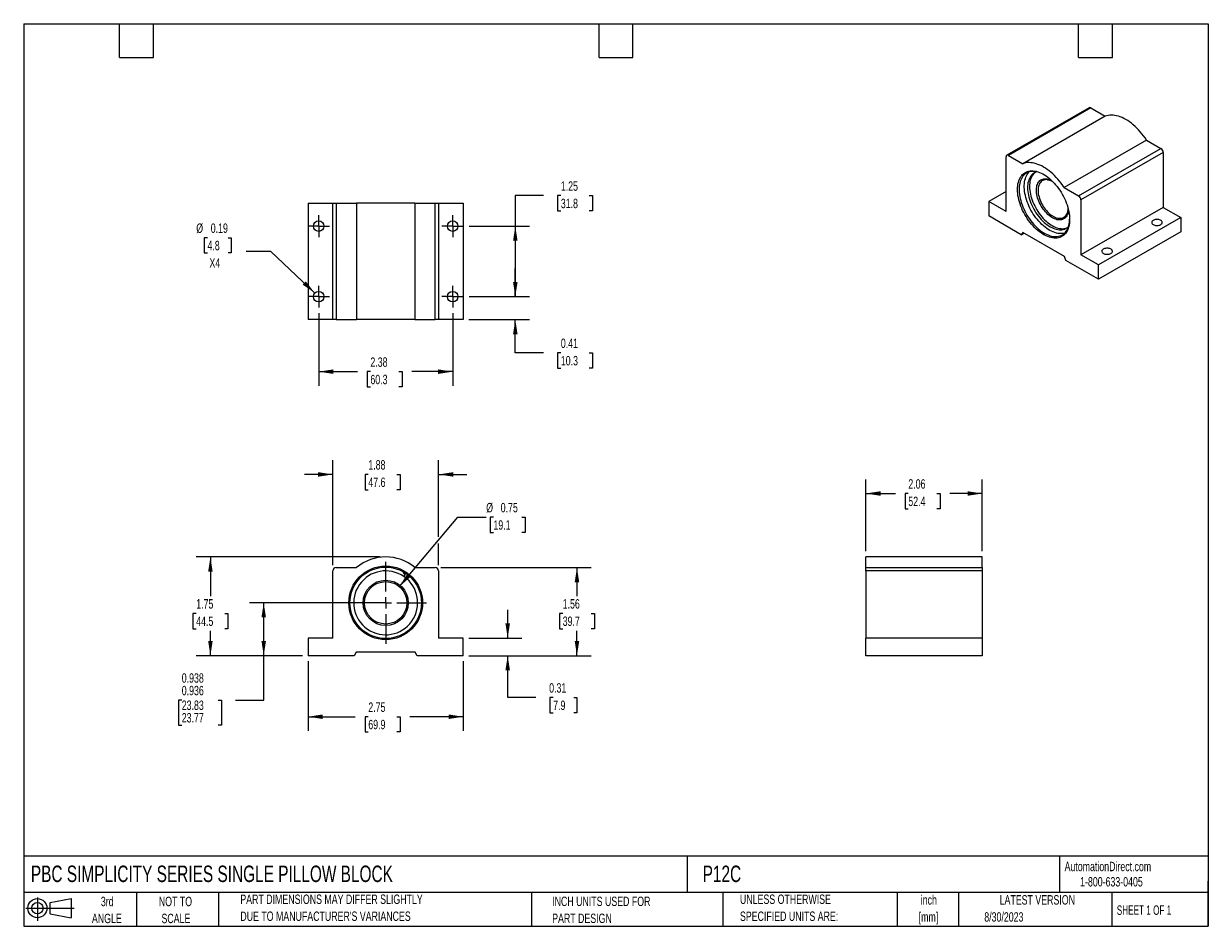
# Model space of a CAD drawing. Header units: inches. Extents: x 0.5 to 21.5, y 0.5 to 16.5.
import ezdxf

# ---------------------------------------------------------------- set-up
doc = ezdxf.new("R2010")
doc.units = ezdxf.units.IN
doc.header["$LTSCALE"] = 2
doc.header["$MEASUREMENT"] = 0
doc.linetypes.add('CENTERX2', pattern=[0.8, 0.5, -0.1, 0.1, -0.1])
doc.layers.add('CENTER', color=40, linetype='CENTERX2')
doc.layers.add('SLD-DEFPOINTS', color=7, linetype='Continuous')
doc.layers.add('DIMENSIONS', color=140, linetype='Continuous', lineweight=25)
doc.layers.add('TEXT', color=140, linetype='Continuous', lineweight=25)
doc.styles.add('SLDTEXTSTYLE0', font='TXT', dxfattribs={"width": 0.7})
doc.styles.add('SLDTEXTSTYLE1', font='TXT', dxfattribs={"width": 0.65})
doc.dimstyles.new('SLDDIMSTYLE0', dxfattribs={"dimtxt": 0.169922, "dimasz": 0.26, "dimexe": 0, "dimexo": 0.0625, "dimgap": 0.04248, "dimtad": 0, "dimtih": 1, "dimtoh": 1, "dimrnd": 1e-09, "dimdsep": 46, "dimtxsty": 'SLDTEXTSTYLE0', "dimsah": 1, "dimcen": 0.09, "dimadec": 0, "dimazin": 2, "dimtfac": 1, "dimtmove": 0, "dimatfit": 0, "dimfxl": 0, "dimfrac": 2, "dimtolj": 1, "dimtzin": 12, "dimarcsym": 0})
doc.dimstyles.new('SLDDIMSTYLE1', dxfattribs={"dimtxt": 0.169922, "dimasz": 0.26, "dimexe": 0, "dimexo": 0.0625, "dimgap": 0.04248, "dimtad": 0, "dimtih": 1, "dimtoh": 1, "dimrnd": 1e-09, "dimzin": 12, "dimdsep": 46, "dimtxsty": 'SLDTEXTSTYLE0', "dimsah": 1, "dimcen": 0.09, "dimadec": 0, "dimazin": 3, "dimtfac": 1, "dimtofl": 0, "dimtmove": 0, "dimatfit": 3, "dimfxl": 0, "dimfrac": 2, "dimtolj": 1, "dimtzin": 12, "dimarcsym": 0})
doc.dimstyles.new('SLDDIMSTYLE2', dxfattribs={"dimtxt": 0.169922, "dimasz": 0.26, "dimexe": 0, "dimexo": 0.0625, "dimgap": 0.04248, "dimtad": 0, "dimtih": 1, "dimtoh": 1, "dimrnd": 1e-09, "dimdsep": 46, "dimtxsty": 'SLDTEXTSTYLE0', "dimsah": 1, "dimcen": 0, "dimadec": 0, "dimazin": 2, "dimtfac": 1, "dimtofl": 0, "dimtmove": 0, "dimatfit": 3, "dimfxl": 0, "dimfrac": 2, "dimtolj": 1, "dimtzin": 12, "dimarcsym": 0})
doc.dimstyles.new('SLDDIMSTYLE3', dxfattribs={"dimtxt": 0.169922, "dimasz": 0.26, "dimexe": 0, "dimexo": 0.0625, "dimgap": 0.04248, "dimtad": 0, "dimtih": 1, "dimtoh": 1, "dimrnd": 1e-09, "dimzin": 12, "dimdsep": 46, "dimtxsty": 'SLDTEXTSTYLE0', "dimsah": 1, "dimcen": 0.09, "dimadec": 0, "dimazin": 3, "dimtfac": 1, "dimtmove": 0, "dimatfit": 0, "dimfxl": 0, "dimfrac": 2, "dimtolj": 1, "dimtzin": 12, "dimarcsym": 0})
doc.dimstyles.new('SLDDIMSTYLE4', dxfattribs={"dimtxt": 0.169922, "dimasz": 0.26, "dimexe": 0, "dimexo": 0.0625, "dimgap": 0.04248, "dimtad": 0, "dimtih": 1, "dimtoh": 1, "dimdec": 3, "dimrnd": 1e-09, "dimdsep": 46, "dimtxsty": 'SLDTEXTSTYLE0', "dimsah": 1, "dimcen": 0.09, "dimadec": 0, "dimazin": 2, "dimlim": 1, "dimtp": 0.001, "dimtm": 0.001, "dimtfac": 1, "dimtdec": 3, "dimtofl": 0, "dimtmove": 0, "dimatfit": 3, "dimfxl": 0, "dimfrac": 2, "dimtolj": 1, "dimtzin": 12, "dimarcsym": 0})
doc.dimstyles.new('SLDDIMSTYLE5', dxfattribs={"dimtxt": 0.169922, "dimasz": 0.26, "dimexe": 0, "dimexo": 0.0625, "dimgap": 0.04248, "dimtad": 0, "dimtih": 1, "dimtoh": 1, "dimrnd": 1e-09, "dimdsep": 46, "dimtxsty": 'SLDTEXTSTYLE0', "dimsah": 1, "dimcen": 0, "dimadec": 0, "dimazin": 2, "dimtfac": 1, "dimtofl": 0, "dimtmove": 0, "dimatfit": 3, "dimfxl": 0, "dimfrac": 2, "dimtolj": 1, "dimtzin": 12, "dimarcsym": 0})

# ---------------------------------------------------------------- blocks, each defined once
blk = doc.blocks.new('Block11')
at = {"color": 7, "linetype": 'Continuous', "lineweight": 18}
for p, q in [((0, 0.227), (0.856, 0.227)), ((0.204, 0.418), (0.204, 0)), ((0.431, 0.328), (0.801, 0.396)), ((0.431, 0.126), (0.431, 0.328)), ((0.801, 0.396), (0.801, 0.058)), ((0.431, 0.126), (0.801, 0.058))]:
    blk.add_line(p, q, dxfattribs=at)
for radius in [0.169, 0.101]:
    blk.add_circle((0.204, 0.227), radius, dxfattribs=at)
blk = doc.blocks.new('Block12')
at = {"layer": 'SLD-DEFPOINTS'}
blk.add_blockref('Block11', (0, 0), dxfattribs=at)
blk = doc.blocks.new('SW_NOTE_0')
at = {"layer": 'TEXT', "color": 0, "char_height": 0.1667, "attachment_point": 2, "style": 'SLDTEXTSTYLE0'}
for s, insert in [('inch', (0.25, 0.215)), ('[mm]', (0.244, -0.086))]:
    blk.add_mtext(s, dxfattribs=dict(at, insert=insert))
blk = doc.blocks.new('SW_NOTE_0_1')
at = {"layer": 'TEXT', "color": 0, "char_height": 0.16667, "attachment_point": 1, "style": 'SLDTEXTSTYLE0'}
for s, insert in [('UNLESS OTHERWISE', (0, 0.215)), ('SPECIFIED UNITS ARE:', (0, -0.086))]:
    blk.add_mtext(s, dxfattribs=dict(at, insert=insert))
blk = doc.blocks.new('SW_NOTE_0_2')
at = {"layer": 'TEXT', "color": 0, "char_height": 0.16667, "attachment_point": 1, "style": 'SLDTEXTSTYLE0'}
for s, insert in [('PART DIMENSIONS MAY DIFFER SLIGHTLY', (0, 0.215)), ("DUE TO MANUFACTURER'S VARIANCES", (0, -0.086))]:
    blk.add_mtext(s, dxfattribs=dict(at, insert=insert))
blk = doc.blocks.new('SW_NOTE_0_3')
at = {"layer": 'TEXT', "color": 0, "char_height": 0.1667, "attachment_point": 2, "style": 'SLDTEXTSTYLE0'}
for s, insert in [('NOT TO', (0.414, 0.215)), ('SCALE', (0.422, -0.086))]:
    blk.add_mtext(s, dxfattribs=dict(at, insert=insert))
blk = doc.blocks.new('SW_NOTE_0_4')
at = {"layer": 'TEXT', "color": 0, "char_height": 0.1667, "attachment_point": 2, "style": 'SLDTEXTSTYLE0'}
for s, insert in [('3rd', (0.182, 0.215)), ('ANGLE', (0.175, -0.086))]:
    blk.add_mtext(s, dxfattribs=dict(at, insert=insert))
blk = doc.blocks.new('SW_NOTE_0_5')
at = {"layer": 'TEXT', "color": 0, "char_height": 0.16667, "attachment_point": 1, "style": 'SLDTEXTSTYLE0'}
for s, insert in [('INCH UNITS USED FOR', (0, 0.215)), ('PART DESIGN', (0, -0.086))]:
    blk.add_mtext(s, dxfattribs=dict(at, insert=insert))
blk = doc.blocks.new('_D')
at = {"layer": 'DIMENSIONS'}
for p, q in [((9.08, 5.609), (9.08, 6.109)), ((8.392, 5.609), (9.33, 5.609)), ((8.392, 5.297), (9.33, 5.297)), ((9.08, 4.556), (9.08, 5.297)), ((9.58, 4.556), (9.08, 4.556)), ((9.886, 4.556), (9.829, 4.556)), ((9.829, 4.556), (9.829, 4.286)), ((10.25, 4.556), (10.307, 4.556)), ((10.307, 4.556), (10.307, 4.286)), ((9.829, 4.286), (9.886, 4.286)), ((10.307, 4.286), (10.25, 4.286))]:
    blk.add_line(p, q, dxfattribs=at)
for points in [[(9.08, 5.609), (9.12, 5.869), (9.04, 5.869)], [(9.08, 5.297), (9.04, 5.037), (9.12, 5.037)]]:
    blk.add_solid(points, dxfattribs=at)
at = {"layer": 'DIMENSIONS', "char_height": 0.1667, "attachment_point": 1, "style": 'SLDTEXTSTYLE0'}
for s, insert in [('0.31', (9.815, 4.809)), ('7.9', (9.886, 4.501))]:
    blk.add_mtext(s, dxfattribs=dict(at, insert=insert))
blk = doc.blocks.new('_D_1')
at = {"layer": 'DIMENSIONS'}
for p, q in [((7.895, 6.86), (10.558, 6.86)), ((10.308, 6.86), (10.308, 6.355)), ((10.055, 6.046), (9.998, 6.046)), ((9.998, 6.046), (9.998, 5.776)), ((10.56, 6.046), (10.617, 6.046)), ((10.617, 6.046), (10.617, 5.776)), ((9.998, 5.776), (10.055, 5.776)), ((10.308, 5.297), (10.308, 5.738)), ((10.617, 5.776), (10.56, 5.776)), ((8.392, 5.297), (10.558, 5.297))]:
    blk.add_line(p, q, dxfattribs=at)
for points in [[(10.308, 6.86), (10.268, 6.6), (10.348, 6.6)], [(10.308, 5.297), (10.348, 5.557), (10.268, 5.557)]]:
    blk.add_solid(points, dxfattribs=at)
at = {"layer": 'DIMENSIONS', "char_height": 0.1667, "attachment_point": 1, "style": 'SLDTEXTSTYLE0'}
for s, insert in [('1.56', (10.055, 6.299)), ('39.7', (10.055, 5.991))]:
    blk.add_mtext(s, dxfattribs=dict(at, insert=insert))
blk = doc.blocks.new('_D_2')
at = {"layer": 'DIMENSIONS'}
for p, q in [((7.16, 6.521), (8.199, 7.752)), ((8.199, 7.752), (8.699, 7.752)), ((8.827, 7.752), (8.77, 7.752)), ((8.77, 7.752), (8.77, 7.482)), ((9.332, 7.752), (9.389, 7.752)), ((9.389, 7.752), (9.389, 7.482)), ((8.77, 7.482), (8.827, 7.482)), ((9.389, 7.482), (9.332, 7.482))]:
    blk.add_line(p, q, dxfattribs=at)
blk.add_solid([(7.16, 6.521), (7.358, 6.694), (7.297, 6.745)], dxfattribs=at)
at = {"layer": 'DIMENSIONS', "char_height": 0.1667, "attachment_point": 1, "style": 'SLDTEXTSTYLE0'}
for s, insert in [('%%c', (8.699, 8.005)), ('0.75', (8.956, 8.005)), ('19.1', (8.827, 7.697))]:
    blk.add_mtext(s, dxfattribs=dict(at, insert=insert))
blk = doc.blocks.new('_D_3')
at = {"layer": 'DIMENSIONS'}
for p, q in [((5.98, 6.9), (5.98, 8.76)), ((7.855, 7.405), (7.855, 8.76)), ((5.98, 8.51), (5.48, 8.51)), ((6.609, 8.51), (6.552, 8.51)), ((6.552, 8.51), (6.552, 8.24)), ((7.114, 8.51), (7.171, 8.51)), ((7.171, 8.51), (7.171, 8.24)), ((7.855, 8.51), (8.355, 8.51)), ((6.552, 8.24), (6.609, 8.24)), ((7.171, 8.24), (7.114, 8.24)), ((7.855, 6.9), (7.855, 7.285))]:
    blk.add_line(p, q, dxfattribs=at)
for points in [[(5.98, 8.51), (5.72, 8.55), (5.72, 8.47)], [(7.855, 8.51), (8.115, 8.47), (8.115, 8.55)]]:
    blk.add_solid(points, dxfattribs=at)
at = {"layer": 'DIMENSIONS', "char_height": 0.1667, "attachment_point": 1, "style": 'SLDTEXTSTYLE0'}
for s, insert in [('1.88', (6.609, 8.763)), ('47.6', (6.609, 8.455))]:
    blk.add_mtext(s, dxfattribs=dict(at, insert=insert))
blk = doc.blocks.new('_D_4')
at = {"layer": 'DIMENSIONS'}
for p, q in [((5.542, 5.197), (5.542, 3.965)), ((8.292, 5.197), (8.292, 3.965)), ((5.542, 4.215), (6.379, 4.215)), ((6.609, 4.215), (6.552, 4.215)), ((6.552, 4.215), (6.552, 3.945)), ((7.114, 4.215), (7.171, 4.215)), ((7.171, 4.215), (7.171, 3.945)), ((8.292, 4.215), (7.344, 4.215)), ((6.552, 3.945), (6.609, 3.945)), ((7.171, 3.945), (7.114, 3.945))]:
    blk.add_line(p, q, dxfattribs=at)
for points in [[(5.542, 4.215), (5.802, 4.175), (5.802, 4.255)], [(8.292, 4.215), (8.032, 4.255), (8.032, 4.175)]]:
    blk.add_solid(points, dxfattribs=at)
at = {"layer": 'DIMENSIONS', "char_height": 0.1667, "attachment_point": 1, "style": 'SLDTEXTSTYLE0'}
for s, insert in [('2.75', (6.609, 4.468)), ('69.9', (6.609, 4.16))]:
    blk.add_mtext(s, dxfattribs=dict(at, insert=insert))
blk = doc.blocks.new('_D_5')
at = {"layer": 'DIMENSIONS'}
for p, q in [((6.817, 6.234), (4.505, 6.234)), ((4.755, 5.297), (4.755, 6.234)), ((5.442, 5.297), (4.505, 5.297)), ((4.755, 4.509), (4.755, 5.297)), ((3.302, 4.509), (3.245, 4.509)), ((3.245, 4.509), (3.245, 4.065)), ((3.949, 4.509), (4.006, 4.509)), ((4.006, 4.509), (4.006, 4.065)), ((4.255, 4.509), (4.755, 4.509)), ((3.245, 4.065), (3.302, 4.065)), ((4.006, 4.065), (3.949, 4.065))]:
    blk.add_line(p, q, dxfattribs=at)
for points in [[(4.755, 6.234), (4.715, 5.974), (4.795, 5.974)], [(4.755, 5.297), (4.795, 5.557), (4.715, 5.557)]]:
    blk.add_solid(points, dxfattribs=at)
at = {"layer": 'DIMENSIONS', "char_height": 0.1667, "attachment_point": 1, "style": 'SLDTEXTSTYLE0'}
for s, insert in [('0.938', (3.302, 4.985)), ('0.936', (3.302, 4.762)), ('23.83', (3.302, 4.502)), ('23.77', (3.302, 4.28))]:
    blk.add_mtext(s, dxfattribs=dict(at, insert=insert))
blk = doc.blocks.new('_D_6')
at = {"layer": 'DIMENSIONS'}
for p, q in [((6.817, 7.047), (3.56, 7.047)), ((3.81, 7.047), (3.81, 6.355)), ((3.558, 6.046), (3.501, 6.046)), ((3.501, 6.046), (3.501, 5.776)), ((4.063, 6.046), (4.12, 6.046)), ((4.12, 6.046), (4.12, 5.776)), ((3.501, 5.776), (3.558, 5.776)), ((3.81, 5.297), (3.81, 5.738)), ((4.12, 5.776), (4.063, 5.776)), ((5.442, 5.297), (3.56, 5.297))]:
    blk.add_line(p, q, dxfattribs=at)
for points in [[(3.81, 7.047), (3.77, 6.787), (3.85, 6.787)], [(3.81, 5.297), (3.85, 5.557), (3.77, 5.557)]]:
    blk.add_solid(points, dxfattribs=at)
at = {"layer": 'DIMENSIONS', "char_height": 0.1667, "attachment_point": 1, "style": 'SLDTEXTSTYLE0'}
for s, insert in [('1.75', (3.558, 6.299)), ('44.5', (3.558, 5.991))]:
    blk.add_mtext(s, dxfattribs=dict(at, insert=insert))
blk = doc.blocks.new('SW_CENTERMARKSYMBOL_0')
at = {"layer": 'CENTER', "color": 0}
for p, q in [((0, 0.2), (0, 0.724625)), ((-0.2, 0), (-0.724625, 0)), ((0, 0), (-0.1, 0)), ((0, 0), (0, 0.1)), ((0, 0), (0, -0.1)), ((0, 0), (0.1, 0)), ((0.2, 0), (0.724625, 0)), ((0, -0.2), (0, -0.724625))]:
    blk.add_line(p, q, dxfattribs=at)
blk = doc.blocks.new('_D_7')
at = {"layer": 'DIMENSIONS'}
for p, q in [((15.429, 7.147), (15.429, 8.422)), ((17.492, 7.147), (17.492, 8.422)), ((15.429, 8.172), (15.952, 8.172)), ((16.182, 8.172), (16.125, 8.172)), ((16.125, 8.172), (16.125, 7.902)), ((16.687, 8.172), (16.744, 8.172)), ((16.744, 8.172), (16.744, 7.902)), ((17.492, 8.172), (16.917, 8.172)), ((16.125, 7.902), (16.182, 7.902)), ((16.744, 7.902), (16.687, 7.902))]:
    blk.add_line(p, q, dxfattribs=at)
for points in [[(15.429, 8.172), (15.689, 8.132), (15.689, 8.212)], [(17.492, 8.172), (17.232, 8.212), (17.232, 8.132)]]:
    blk.add_solid(points, dxfattribs=at)
at = {"layer": 'DIMENSIONS', "char_height": 0.1667, "attachment_point": 1, "style": 'SLDTEXTSTYLE0'}
for s, insert in [('2.06', (16.182, 8.425)), ('52.4', (16.182, 8.116))]:
    blk.add_mtext(s, dxfattribs=dict(at, insert=insert))
blk = doc.blocks.new('_D_8')
at = {"layer": 'DIMENSIONS'}
for p, q in [((9.715, 13.452), (9.215, 13.452)), ((9.215, 13.452), (9.215, 12.912)), ((10.022, 13.452), (9.965, 13.452)), ((9.965, 13.452), (9.965, 13.182)), ((10.527, 13.452), (10.584, 13.452)), ((10.584, 13.452), (10.584, 13.182)), ((9.965, 13.182), (10.022, 13.182)), ((10.584, 13.182), (10.527, 13.182)), ((8.399, 12.912), (9.465, 12.912)), ((9.215, 12.912), (9.215, 11.662)), ((8.399, 11.662), (9.465, 11.662))]:
    blk.add_line(p, q, dxfattribs=at)
for points in [[(9.215, 12.912), (9.175, 12.652), (9.255, 12.652)], [(9.215, 11.662), (9.255, 11.922), (9.175, 11.922)]]:
    blk.add_solid(points, dxfattribs=at)
at = {"layer": 'DIMENSIONS', "char_height": 0.1667, "attachment_point": 1, "style": 'SLDTEXTSTYLE0'}
for s, insert in [('1.25', (10.022, 13.705)), ('31.8', (10.022, 13.397))]:
    blk.add_mtext(s, dxfattribs=dict(at, insert=insert))
blk = doc.blocks.new('_D_9')
at = {"layer": 'DIMENSIONS'}
for p, q in [((9.215, 11.662), (9.215, 12.162)), ((8.399, 11.662), (9.465, 11.662)), ((8.392, 11.255), (9.465, 11.255)), ((9.215, 10.666), (9.215, 11.255)), ((9.715, 10.666), (9.215, 10.666)), ((10.022, 10.666), (9.965, 10.666)), ((9.965, 10.666), (9.965, 10.395)), ((10.527, 10.666), (10.584, 10.666)), ((10.584, 10.666), (10.584, 10.395)), ((9.965, 10.395), (10.022, 10.395)), ((10.584, 10.395), (10.527, 10.395))]:
    blk.add_line(p, q, dxfattribs=at)
for points in [[(9.215, 11.662), (9.255, 11.922), (9.175, 11.922)], [(9.215, 11.255), (9.175, 10.995), (9.255, 10.995)]]:
    blk.add_solid(points, dxfattribs=at)
at = {"layer": 'DIMENSIONS', "char_height": 0.1667, "attachment_point": 1, "style": 'SLDTEXTSTYLE0'}
for s, insert in [('0.41', (10.022, 10.918)), ('10.3', (10.022, 10.61))]:
    blk.add_mtext(s, dxfattribs=dict(at, insert=insert))
blk = doc.blocks.new('_D_10')
at = {"layer": 'DIMENSIONS'}
for p, q in [((5.73, 11.368), (5.73, 10.082)), ((8.105, 11.368), (8.105, 10.082)), ((5.73, 10.332), (6.416, 10.332)), ((6.646, 10.332), (6.589, 10.332)), ((6.589, 10.332), (6.589, 10.062)), ((7.151, 10.332), (7.208, 10.332)), ((7.208, 10.332), (7.208, 10.062)), ((8.105, 10.332), (7.382, 10.332)), ((6.589, 10.062), (6.646, 10.062)), ((7.208, 10.062), (7.151, 10.062))]:
    blk.add_line(p, q, dxfattribs=at)
for points in [[(5.73, 10.332), (5.99, 10.292), (5.99, 10.372)], [(8.105, 10.332), (7.845, 10.372), (7.845, 10.292)]]:
    blk.add_solid(points, dxfattribs=at)
at = {"layer": 'DIMENSIONS', "char_height": 0.1667, "attachment_point": 1, "style": 'SLDTEXTSTYLE0'}
for s, insert in [('2.38', (6.646, 10.585)), ('60.3', (6.646, 10.276))]:
    blk.add_mtext(s, dxfattribs=dict(at, insert=insert))
blk = doc.blocks.new('_D_11')
at = {"layer": 'DIMENSIONS'}
for p, q in [((3.758, 12.706), (3.701, 12.706)), ((3.701, 12.706), (3.701, 12.436)), ((4.122, 12.706), (4.179, 12.706)), ((4.179, 12.706), (4.179, 12.436)), ((3.701, 12.436), (3.758, 12.436)), ((4.179, 12.436), (4.122, 12.436)), ((4.883, 12.459), (4.445, 12.459)), ((5.662, 11.726), (4.883, 12.459))]:
    blk.add_line(p, q, dxfattribs=at)
blk.add_solid([(5.662, 11.726), (5.5, 11.933), (5.445, 11.875)], dxfattribs=at)
at = {"layer": 'DIMENSIONS', "char_height": 0.1667, "attachment_point": 1, "style": 'SLDTEXTSTYLE0'}
for s, insert in [('%%c', (3.559, 12.959)), ('0.19', (3.816, 12.959)), ('4.8', (3.758, 12.651)), ('X4', (3.793, 12.343))]:
    blk.add_mtext(s, dxfattribs=dict(at, insert=insert))
blk = doc.blocks.new('SW_CENTERMARKSYMBOL_1')
at = {"layer": 'CENTER', "color": 0}
for p, q in [((-0.1, 0), (-0.19375, 0)), ((0, 0), (-0.1, 0)), ((0, 0.1), (0, 0.19375)), ((0, 0), (0, 0.1)), ((0, 0), (0, -0.1)), ((0, 0), (0.1, 0)), ((0.1, 0), (0.19375, 0)), ((0, -0.1), (0, -0.19375))]:
    blk.add_line(p, q, dxfattribs=at)
blk = doc.blocks.new('SW_CENTERMARKSYMBOL_2')
at = {"layer": 'CENTER', "color": 0}
for p, q in [((-0.1, 0), (-0.19375, 0)), ((0, 0), (-0.1, 0)), ((0, 0.1), (0, 0.19375)), ((0, 0), (0, 0.1)), ((0, 0), (0, -0.1)), ((0, 0), (0.1, 0)), ((0.1, 0), (0.19375, 0)), ((0, -0.1), (0, -0.19375))]:
    blk.add_line(p, q, dxfattribs=at)
blk = doc.blocks.new('SW_CENTERMARKSYMBOL_3')
at = {"layer": 'CENTER', "color": 0}
for p, q in [((-0.1, 0), (-0.19375, 0)), ((0, 0), (-0.1, 0)), ((0, 0.1), (0, 0.19375)), ((0, 0), (0, 0.1)), ((0, 0), (0, -0.1)), ((0, 0), (0.1, 0)), ((0.1, 0), (0.19375, 0)), ((0, -0.1), (0, -0.19375))]:
    blk.add_line(p, q, dxfattribs=at)
blk = doc.blocks.new('SW_CENTERMARKSYMBOL_4')
at = {"layer": 'CENTER', "color": 0}
for p, q in [((-0.1, 0), (-0.19375, 0)), ((0, 0), (-0.1, 0)), ((0, 0.1), (0, 0.19375)), ((0, 0), (0, 0.1)), ((0, 0), (0, -0.1)), ((0, 0), (0.1, 0)), ((0.1, 0), (0.19375, 0)), ((0, -0.1), (0, -0.19375))]:
    blk.add_line(p, q, dxfattribs=at)

msp = doc.modelspace()

# ---------------------------------------------------------------- linework, layer by layer
for p, q in [((19.3873, 15.0098), (17.9289, 14.1679)), ((19.4173, 15.0069), (17.9589, 14.165)), ((19.4173, 15.0069), (19.671, 14.8604)), ((19.671, 14.8604), (18.2126, 14.0185)), ((20.4046, 14.4369), (18.9462, 13.595)), ((19.1998, 13.4486), (20.6582, 14.2905)), ((20.4046, 14.4369), (20.6582, 14.2905)), ((17.9164, 13.168), (17.9164, 14.1405)), ((17.9589, 14.165), (18.2126, 14.0185)), ((20.7007, 14.217), (19.2423, 13.3751)), ((20.7007, 14.217), (20.7007, 13.2445)), ((17.9164, 13.5251), (17.6071, 13.3465)), ((18.9462, 13.595), (19.1998, 13.4486)), ((5.5424, 13.318), (5.5424, 11.2555)), ((5.5424, 13.318), (5.9799, 13.318)), ((5.9799, 11.2555), (5.9799, 13.318)), ((5.9799, 13.318), (6.0399, 13.318)), ((6.0399, 13.318), (6.0399, 11.2555)), ((6.0399, 13.318), (6.3986, 13.318)), ((6.3986, 13.318), (6.3986, 11.2555)), ((7.4361, 13.318), (6.3986, 13.318)), ((7.4361, 13.318), (7.4361, 11.2555)), ((7.4361, 13.318), (7.7949, 13.318)), ((7.7949, 11.2555), (7.7949, 13.318)), ((7.7949, 13.318), (7.8549, 13.318)), ((7.8549, 13.318), (7.8549, 11.2555)), ((7.8549, 13.318), (8.2924, 13.318)), ((8.2924, 13.318), (8.2924, 11.2555)), ((17.6071, 13.3465), (17.6071, 13.0918)), ((17.9164, 13.168), (17.6071, 13.3465)), ((19.2423, 13.3751), (19.2423, 12.4026)), ((20.7007, 13.2445), (19.2423, 12.4026)), ((20.7007, 13.2445), (21.01, 13.0659)), ((18.1838, 12.7589), (17.6071, 13.0918)), ((21.01, 13.0659), (19.5516, 12.224)), ((21.01, 13.0659), (21.01, 12.8111)), ((21.01, 12.8111), (19.5516, 11.9692)), ((18.2103, 12.7966), (18.1838, 12.7589)), ((18.1838, 12.7589), (18.2297, 12.7854)), ((18.9484, 12.3705), (18.2103, 12.7966)), ((19.5516, 12.224), (19.2423, 12.4026)), ((18.9749, 12.3021), (18.9484, 12.3705)), ((19.5516, 11.9692), (18.9749, 12.3021)), ((19.5516, 11.9692), (19.5516, 12.224)), ((5.9799, 11.2555), (5.5424, 11.2555)), ((6.0399, 11.2555), (5.9799, 11.2555)), ((6.0399, 11.2555), (6.3986, 11.2555)), ((7.4361, 11.2555), (6.3986, 11.2555)), ((7.4361, 11.2555), (7.7949, 11.2555)), ((7.8549, 11.2555), (7.7949, 11.2555)), ((8.2924, 11.2555), (7.8549, 11.2555)), ((17.4916, 7.0468), (15.4291, 7.0468)), ((15.4291, 6.8598), (15.4291, 7.0468)), ((17.4916, 6.8598), (17.4916, 7.0468)), ((5.9799, 5.6088), (5.9799, 6.7998)), ((6.0399, 6.8598), (6.3986, 6.8598)), ((7.2387, 6.7561), (7.2536, 6.7475)), ((7.2581, 6.7309), (7.2399, 6.6995)), ((7.2561, 6.7518), (7.2412, 6.7604)), ((7.244, 6.6966), (7.2624, 6.7284)), ((7.2593, 6.723), (7.2552, 6.7259)), ((7.4361, 6.8598), (7.7949, 6.8598)), ((7.8549, 6.7998), (7.8549, 5.6088)), ((15.4291, 6.8598), (17.4916, 6.8598)), ((15.4291, 6.7998), (15.4291, 6.8598)), ((17.4916, 6.7998), (15.4291, 6.7998)), ((15.4291, 6.7998), (15.4291, 5.6088)), ((17.4916, 6.8598), (17.4916, 6.7998)), ((17.4916, 6.7998), (17.4916, 5.6088)), ((5.5424, 5.6088), (5.5424, 5.2968)), ((5.9799, 5.6088), (5.5424, 5.6088)), ((8.2924, 5.6088), (7.8549, 5.6088)), ((8.2924, 5.2968), (8.2924, 5.6088)), ((15.4291, 5.2968), (15.4291, 5.6088)), ((17.4916, 5.6088), (15.4291, 5.6088)), ((17.4916, 5.6088), (17.4916, 5.2968)), ((6.3579, 5.2968), (5.5424, 5.2968)), ((6.3954, 5.3618), (6.3579, 5.2968)), ((7.4393, 5.3618), (6.3954, 5.3618)), ((7.4768, 5.2968), (7.4393, 5.3618)), ((8.2924, 5.2968), (7.4768, 5.2968)), ((17.4916, 5.2968), (15.4291, 5.2968))]:
    msp.add_line(p, q)
at = {"flags": 128}
for points in [[(20.4046, 14.4369), (20.3784, 14.4756), (20.3512, 14.5131), (20.3229, 14.5494), (20.2937, 14.5842), (20.2636, 14.6177), (20.2327, 14.6495), (20.2012, 14.6796), (20.1692, 14.7079), (20.1367, 14.7343), (20.1039, 14.7588), (20.0709, 14.7811), (20.0378, 14.8014), (20.0046, 14.8194), (19.9716, 14.8351), (19.9388, 14.8486), (19.9063, 14.8597), (19.8743, 14.8683), (19.8428, 14.8746), (19.812, 14.8784), (19.7819, 14.8797), (19.7526, 14.8786), (19.7243, 14.875), (19.6971, 14.8689), (19.671, 14.8604)], [(19.0415, 13.0288), (19.0405, 12.9952), (19.0377, 12.9628), (19.0329, 12.9318), (19.0263, 12.9022), (19.0179, 12.8743), (19.0077, 12.8481), (18.9957, 12.8237), (18.982, 12.8013), (18.9666, 12.7809), (18.9497, 12.7627), (18.9312, 12.7466), (18.9113, 12.7327), (18.89, 12.7212), (18.8675, 12.7121), (18.8437, 12.7053), (18.8189, 12.701), (18.7931, 12.6991), (18.7664, 12.6997), (18.7389, 12.7027), (18.7108, 12.7081), (18.6822, 12.716), (18.6531, 12.7263), (18.6237, 12.7388), (18.5942, 12.7537), (18.5645, 12.7708), (18.535, 12.7901), (18.5056, 12.8114), (18.4765, 12.8347), (18.4479, 12.8599), (18.4198, 12.887), (18.3923, 12.9156), (18.3656, 12.9459), (18.3398, 12.9776), (18.315, 13.0106), (18.2912, 13.0447), (18.2687, 13.0799), (18.2474, 13.116), (18.2275, 13.1528), (18.209, 13.1902), (18.1921, 13.2281), (18.1767, 13.2662), (18.163, 13.3044), (18.151, 13.3426), (18.1408, 13.3806), (18.1324, 13.4183), (18.1258, 13.4554), (18.1211, 13.4919), (18.1182, 13.5276), (18.1173, 13.5624), (18.1182, 13.596), (18.1211, 13.6284), (18.1258, 13.6594), (18.1324, 13.689), (18.1408, 13.7169), (18.151, 13.7431), (18.163, 13.7675), (18.1767, 13.7899), (18.1921, 13.8103), (18.209, 13.8285), (18.2275, 13.8446), (18.2474, 13.8585), (18.2687, 13.87), (18.2912, 13.8791), (18.315, 13.8859), (18.3398, 13.8902), (18.3656, 13.8921), (18.3923, 13.8915), (18.4198, 13.8885), (18.4479, 13.8831), (18.4765, 13.8752), (18.5056, 13.8649), (18.535, 13.8524), (18.5645, 13.8375), (18.5942, 13.8204), (18.6237, 13.8011), (18.6531, 13.7798), (18.6822, 13.7565), (18.7108, 13.7313), (18.7389, 13.7042), (18.7664, 13.6756), (18.7931, 13.6453), (18.8189, 13.6136), (18.8437, 13.5806), (18.8675, 13.5465), (18.89, 13.5113), (18.9113, 13.4752), (18.9312, 13.4384), (18.9497, 13.401), (18.9666, 13.3631), (18.982, 13.325), (18.9957, 13.2868), (19.0077, 13.2486), (19.0179, 13.2106), (19.0263, 13.1729), (19.0329, 13.1358), (19.0377, 13.0993), (19.0405, 13.0636), (19.0415, 13.0288)], [(18.5866, 13.825), (18.5717, 13.833), (18.5428, 13.847), (18.5141, 13.8587), (18.4858, 13.8681), (18.4578, 13.8751), (18.4305, 13.8797), (18.4038, 13.8819), (18.3779, 13.8817), (18.353, 13.879), (18.329, 13.8739), (18.3062, 13.8665), (18.2845, 13.8567), (18.2642, 13.8445), (18.2452, 13.8301), (18.2277, 13.8135), (18.2117, 13.7948), (18.1974, 13.774), (18.1847, 13.7512), (18.1737, 13.7265), (18.1644, 13.7001), (18.157, 13.672), (18.1514, 13.6424), (18.1477, 13.6113), (18.1458, 13.579), (18.1458, 13.5455), (18.1477, 13.511), (18.1514, 13.4756), (18.157, 13.4395), (18.1644, 13.4028), (18.1737, 13.3657), (18.1847, 13.3284), (18.1974, 13.2909), (18.2117, 13.2535), (18.2277, 13.2163), (18.2452, 13.1795), (18.2642, 13.1432), (18.2845, 13.1076), (18.3062, 13.0728), (18.329, 13.0389), (18.353, 13.0062), (18.3779, 12.9747), (18.4038, 12.9446), (18.4305, 12.9161), (18.4578, 12.8891), (18.4858, 12.8639), (18.5141, 12.8405), (18.5428, 12.8191), (18.5717, 12.7997), (18.6008, 12.7824), (18.6297, 12.7673), (18.6586, 12.7544), (18.6871, 12.7439), (18.7153, 12.7357), (18.7429, 12.7299), (18.7699, 12.7264), (18.7962, 12.7255), (18.8216, 12.7269), (18.8461, 12.7308), (18.8695, 12.737), (18.8918, 12.7457), (18.9128, 12.7566), (18.9325, 12.7699), (18.9507, 12.7854), (18.9675, 12.8031), (18.9826, 12.8229), (18.9962, 12.8447), (19.008, 12.8684), (19.0182, 12.894), (19.0265, 12.9213), (19.033, 12.9501), (19.0377, 12.9805), (19.0405, 13.0122), (19.0414, 13.0371)], [(18.9462, 13.595), (18.92, 13.6336), (18.8928, 13.6712), (18.8645, 13.7074), (18.8352, 13.7423), (18.8052, 13.7757), (18.7743, 13.8076), (18.7428, 13.8377), (18.7108, 13.866), (18.6783, 13.8924), (18.6455, 13.9168), (18.6125, 13.9392), (18.5794, 13.9594), (18.5462, 13.9775), (18.5132, 13.9932), (18.4804, 14.0067), (18.4479, 14.0177), (18.4159, 14.0264), (18.3844, 14.0327), (18.3536, 14.0364), (18.3235, 14.0378), (18.2942, 14.0366), (18.2659, 14.033), (18.2387, 14.027), (18.2126, 14.0185)], [(18.9528, 12.7875), (18.938, 12.7838), (18.9136, 12.78), (18.8881, 12.7785), (18.8619, 12.7795), (18.8348, 12.7829), (18.8072, 12.7887), (18.779, 12.7969), (18.7505, 12.8075), (18.7217, 12.8203), (18.6927, 12.8354), (18.6637, 12.8527), (18.6348, 12.8721), (18.606, 12.8936), (18.5777, 12.9169), (18.5498, 12.9422), (18.5224, 12.9691), (18.4957, 12.9977), (18.4699, 13.0278), (18.4449, 13.0593), (18.4209, 13.092), (18.3981, 13.1258), (18.3765, 13.1606), (18.3561, 13.1963), (18.3371, 13.2326), (18.3196, 13.2694), (18.3037, 13.3066), (18.2893, 13.344), (18.2766, 13.3814), (18.2656, 13.4188), (18.2564, 13.4559), (18.2489, 13.4925), (18.2433, 13.5286), (18.2396, 13.564), (18.2377, 13.5985), (18.2377, 13.632), (18.2396, 13.6644), (18.2433, 13.6954), (18.2489, 13.7251), (18.2564, 13.7532), (18.2656, 13.7796), (18.2766, 13.8043), (18.2893, 13.827), (18.3037, 13.8478), (18.3196, 13.8666), (18.3261, 13.8731)], [(18.4635, 13.8738), (18.4627, 13.8736), (18.441, 13.8669), (18.4206, 13.8578), (18.4014, 13.8464), (18.3836, 13.8328), (18.3672, 13.817), (18.3524, 13.7991), (18.3392, 13.7791), (18.3276, 13.7572), (18.3177, 13.7335), (18.3096, 13.708), (18.3033, 13.681), (18.2989, 13.6525), (18.2962, 13.6226), (18.2955, 13.5915), (18.2965, 13.5594), (18.2995, 13.5263), (18.3043, 13.4925), (18.3109, 13.4581), (18.3193, 13.4232), (18.3295, 13.3881), (18.3413, 13.3528), (18.3548, 13.3176), (18.3699, 13.2826), (18.3865, 13.248), (18.4046, 13.2139), (18.424, 13.1805), (18.4446, 13.1479), (18.4665, 13.1164), (18.4894, 13.086), (18.5133, 13.0569), (18.538, 13.0292), (18.5634, 13.003), (18.5895, 12.9785), (18.6161, 12.9559), (18.643, 12.9351), (18.6702, 12.9163), (18.6975, 12.8996), (18.7248, 12.885), (18.7519, 12.8726), (18.7788, 12.8626), (18.8053, 12.8548), (18.8313, 12.8495), (18.8567, 12.8465), (18.8814, 12.8459), (18.9051, 12.8477), (18.9279, 12.8519), (18.9496, 12.8585), (18.9702, 12.8674), (18.9894, 12.8787), (19.0073, 12.8921), (19.0221, 12.9061)], [(18.431, 13.8628), (18.4189, 13.8532), (18.4026, 13.8374), (18.3878, 13.8195), (18.3745, 13.7995), (18.363, 13.7776), (18.3531, 13.7539), (18.345, 13.7285), (18.3387, 13.7014), (18.3342, 13.6729), (18.3316, 13.643), (18.3308, 13.6119), (18.3319, 13.5798), (18.3349, 13.5467), (18.3396, 13.5129), (18.3463, 13.4785), (18.3547, 13.4436), (18.3648, 13.4085), (18.3767, 13.3732), (18.3902, 13.338), (18.4053, 13.303), (18.4219, 13.2684), (18.4399, 13.2343), (18.4593, 13.2009), (18.48, 13.1683), (18.5018, 13.1368), (18.5247, 13.1064), (18.5486, 13.0773), (18.5733, 13.0496), (18.5988, 13.0234), (18.6248, 12.999), (18.6514, 12.9763), (18.6783, 12.9555), (18.7055, 12.9367), (18.7328, 12.92), (18.7601, 12.9054), (18.7873, 12.8931), (18.8142, 12.883), (18.8407, 12.8752), (18.8667, 12.8699), (18.8921, 12.8669), (18.9167, 12.8663), (18.9405, 12.8681), (18.9633, 12.8723), (18.985, 12.8789), (18.9964, 12.8835)], [(19.0197, 13.2031), (19.0197, 13.203), (19.0174, 13.1778), (19.0131, 13.154), (19.0071, 13.1317), (18.9992, 13.1111), (18.9896, 13.0924), (18.9783, 13.0756), (18.9654, 13.0609), (18.951, 13.0483), (18.9351, 13.038), (18.918, 13.03), (18.8996, 13.0244), (18.8801, 13.0212), (18.8597, 13.0204), (18.8385, 13.0221), (18.8166, 13.0261), (18.7941, 13.0326), (18.7713, 13.0415), (18.7483, 13.0526), (18.7251, 13.0659), (18.7021, 13.0814), (18.6793, 13.0989), (18.6568, 13.1184), (18.6349, 13.1396), (18.6137, 13.1624), (18.5933, 13.1868), (18.5738, 13.2125), (18.5554, 13.2393), (18.5383, 13.2671), (18.5224, 13.2957), (18.508, 13.3249), (18.4951, 13.3545), (18.4838, 13.3844), (18.4742, 13.4142), (18.4663, 13.4439), (18.4603, 13.4732), (18.456, 13.5019), (18.4537, 13.5298), (18.4532, 13.5568), (18.4546, 13.5826), (18.4579, 13.6071), (18.4631, 13.6302), (18.47, 13.6517), (18.4788, 13.6713), (18.4892, 13.6891), (18.5013, 13.7049), (18.515, 13.7186), (18.5302, 13.73), (18.5467, 13.7392), (18.5645, 13.746), (18.5834, 13.7504), (18.6034, 13.7524), (18.6242, 13.7519), (18.6458, 13.7491), (18.668, 13.7438), (18.6906, 13.7361), (18.7136, 13.7261), (18.7195, 13.7232)], [(19.0197, 13.2031), (19.0197, 13.203), (19.0174, 13.1778), (19.0131, 13.154), (19.0071, 13.1317), (18.9992, 13.1111), (18.9896, 13.0924), (18.9783, 13.0756), (18.9654, 13.0609), (18.951, 13.0483), (18.9351, 13.038), (18.918, 13.03), (18.8996, 13.0244), (18.8801, 13.0212), (18.8597, 13.0204), (18.8385, 13.0221), (18.8166, 13.0261), (18.7941, 13.0326), (18.7713, 13.0415), (18.7483, 13.0526), (18.7251, 13.0659), (18.7021, 13.0814), (18.6792, 13.0989), (18.6568, 13.1184), (18.6349, 13.1396), (18.6137, 13.1624), (18.5932, 13.1868), (18.5738, 13.2125), (18.5554, 13.2393), (18.5382, 13.2671), (18.5224, 13.2957), (18.508, 13.3249), (18.4951, 13.3545), (18.4838, 13.3844), (18.4742, 13.4142), (18.4663, 13.4439), (18.4602, 13.4732), (18.456, 13.5019), (18.4537, 13.5298), (18.4532, 13.5568), (18.4546, 13.5826), (18.4579, 13.6071), (18.4631, 13.6302), (18.47, 13.6517), (18.4788, 13.6713), (18.4892, 13.6891), (18.5013, 13.7049), (18.515, 13.7186), (18.5301, 13.73), (18.5467, 13.7392), (18.5645, 13.746), (18.5834, 13.7504), (18.6033, 13.7524), (18.6242, 13.7519), (18.6458, 13.7491), (18.668, 13.7438), (18.6906, 13.7361), (18.7136, 13.7261), (18.7195, 13.7232)], [(18.6512, 13.7342), (18.6396, 13.7353), (18.6197, 13.7354), (18.6006, 13.7331), (18.5826, 13.7284), (18.5658, 13.7213), (18.5502, 13.7119), (18.5361, 13.7003), (18.5234, 13.6865), (18.5122, 13.6707), (18.5028, 13.6529), (18.495, 13.6333), (18.489, 13.6121), (18.4849, 13.5892), (18.4825, 13.565), (18.4821, 13.5396), (18.4835, 13.5132), (18.4867, 13.4859), (18.4918, 13.4579), (18.4987, 13.4295), (18.5073, 13.4009), (18.5176, 13.3722), (18.5295, 13.3436), (18.543, 13.3154), (18.5579, 13.2877), (18.5741, 13.2608), (18.5915, 13.2347), (18.61, 13.2098), (18.6295, 13.1862), (18.6499, 13.164), (18.6709, 13.1434), (18.6924, 13.1246), (18.7143, 13.1077), (18.7365, 13.0927), (18.7588, 13.0799), (18.7809, 13.0692), (18.8029, 13.0609), (18.8244, 13.0548), (18.8454, 13.0511), (18.8657, 13.0498), (18.8852, 13.051), (18.9038, 13.0545), (18.9212, 13.0604), (18.9374, 13.0686), (18.9523, 13.0791), (18.9657, 13.0918), (18.9777, 13.1066), (18.988, 13.1234), (18.9948, 13.1378)], [(20.5239, 12.9383), (20.5361, 12.9324), (20.5498, 12.9278), (20.5646, 12.9245), (20.5803, 12.9228), (20.5962, 12.9226), (20.6119, 12.924), (20.627, 12.9268), (20.641, 12.9311), (20.6536, 12.9367), (20.6644, 12.9435), (20.673, 12.9512), (20.6792, 12.9597), (20.6829, 12.9686), (20.6839, 12.9778), (20.6822, 12.9869), (20.6779, 12.9957), (20.671, 13.004), (20.6619, 13.0115), (20.6506, 13.018), (20.6376, 13.0233), (20.6233, 13.0272), (20.608, 13.0297), (20.5922, 13.0307), (20.5763, 13.0301), (20.5608, 13.028), (20.5462, 13.0244), (20.5329, 13.0194), (20.5211, 13.0132), (20.5114, 13.006), (20.504, 12.9978), (20.499, 12.9891), (20.4966, 12.9801), (20.497, 12.9709), (20.5, 12.9619), (20.5056, 12.9533), (20.5136, 12.9454), (20.5239, 12.9383)], [(19.64, 12.4281), (19.6522, 12.4222), (19.6659, 12.4175), (19.6808, 12.4143), (19.6964, 12.4125), (19.7123, 12.4123), (19.728, 12.4137), (19.7431, 12.4166), (19.7571, 12.4209), (19.7697, 12.4265), (19.7805, 12.4333), (19.7891, 12.441), (19.7953, 12.4494), (19.799, 12.4583), (19.8, 12.4675), (19.7984, 12.4766), (19.794, 12.4855), (19.7872, 12.4937), (19.778, 12.5012), (19.7667, 12.5077), (19.7538, 12.513), (19.7394, 12.517), (19.7241, 12.5195), (19.7083, 12.5205), (19.6924, 12.5199), (19.677, 12.5178), (19.6623, 12.5141), (19.649, 12.5092), (19.6373, 12.503), (19.6275, 12.4957), (19.6201, 12.4876), (19.6151, 12.4789), (19.6127, 12.4698), (19.6131, 12.4606), (19.6161, 12.4516), (19.6217, 12.443), (19.6298, 12.4351), (19.64, 12.4281)], [(7.2277, 6.7759), (7.2297, 6.7747), (7.2328, 6.7729)]]:
    msp.add_lwpolyline(points, dxfattribs=at)
for centre, radius in [((5.7299, 12.9117), 0.0937), ((8.1049, 12.9117), 0.0938), ((5.7299, 11.6617), 0.0937), ((8.1049, 11.6617), 0.0938), ((6.9174, 6.2338), 0.6535), ((6.9174, 6.2338), 0.6335), ((6.9174, 6.2338), 0.401), ((6.9174, 6.2338), 0.3756)]:
    msp.add_circle(centre, radius)
for centre, radius, start, end in [((19.3997, 14.9823), 0.0302, 54.38242, 114.30712), ((20.6086, 14.2128), 0.0922, 2.60548, 57.39452), ((17.9423, 14.1446), 0.0262, 50.79671, 189.21404), ((19.1502, 13.3709), 0.0922, 2.60548, 57.39452), ((6.9174, 6.2338), 0.813, 50.35278, 129.64722), ((6.0399, 6.7998), 0.06, 90, 180), ((6.9174, 6.2338), 0.5665, 55.2917, 54.78409), ((7.2498, 6.7753), 0.0222, 154.36187, 240), ((7.2498, 6.7753), 0.0172, 155.57149, 240), ((7.2475, 6.737), 0.0122, 330, 60), ((7.2475, 6.737), 0.0172, 330, 60), ((7.7949, 6.7998), 0.06, 0, 90)]:
    msp.add_arc(centre, radius, start, end)
for points, knots in [([(18.6511, 13.734), (18.6551, 13.7335), (18.6651, 13.7322), (18.682, 13.7279), (18.7014, 13.7213), (18.7209, 13.7127), (18.7348, 13.7055), (18.742, 13.7013), (18.7429, 13.7008)], [0, 0, 0, 0, 0.1431707, 0.3552478, 0.5657681, 0.7755018, 0.9735245, 1, 1, 1, 1]), ([(19.012, 13.2306), (19.012, 13.2303), (19.0122, 13.2221), (19.0111, 13.207), (19.0086, 13.1857), (19.0044, 13.166), (18.9998, 13.1499), (18.996, 13.1412), (18.9946, 13.1378)], [0, 0, 0, 0, 0.0092044, 0.2237982, 0.4381744, 0.6525282, 0.8671764, 1, 1, 1, 1])]:
    msp.add_open_spline(points, degree=3, knots=knots)
at = {"layer": 'TEXT'}
for p, q in [((0.5, 16.5), (21.5, 16.5)), ((0.5, 16.5), (0.5, 0.5)), ((2.2, 15.9), (2.2, 16.5)), ((2.8, 15.9), (2.8, 16.5)), ((10.7, 15.9), (10.7, 16.5)), ((11.3, 15.9), (11.3, 16.5)), ((19.2, 15.9), (19.2, 16.5)), ((19.8, 15.9), (19.8, 16.5)), ((21.5, 16.5), (21.5, 0.5)), ((2.2, 15.9), (2.8, 15.9)), ((10.7, 15.9), (11.3, 15.9)), ((19.2, 15.9), (19.8, 15.9)), ((21.5, 1.7422), (0.5, 1.7422)), ((12.2645, 1.7422), (12.2645, 1.1)), ((18.8642, 1.7422), (18.8642, 1.1)), ((21.5, 0.5), (21.5, 1.3)), ((21.5, 1.1), (0.5, 1.1)), ((2.5, 1.1), (2.5, 0.5)), ((3.9537, 1.1), (3.9537, 0.5)), ((9.4997, 1.1), (9.4997, 0.5)), ((12.8961, 1.1), (12.8961, 0.5)), ((15.9862, 1.1), (15.9862, 0.5)), ((17.0718, 1.1), (17.0718, 0.5)), ((19.7912, 1.1), (19.7912, 0.5)), ((0.5, 0.5), (21.5, 0.5))]:
    msp.add_line(p, q, dxfattribs=at)

# ---------------------------------------------------------------- block references
at = {"layer": 'CENTER'}
for name, p in [('SW_CENTERMARKSYMBOL_2', (5.7299, 12.9117)), ('SW_CENTERMARKSYMBOL_3', (8.1049, 12.9117)), ('SW_CENTERMARKSYMBOL_1', (5.7299, 11.6617)), ('SW_CENTERMARKSYMBOL_4', (8.1049, 11.6617)), ('SW_CENTERMARKSYMBOL_0', (6.9174, 6.2338))]:
    msp.add_blockref(name, p, dxfattribs=at)
at = {"layer": 'SLD-DEFPOINTS'}
msp.add_blockref('Block12', (0.5384, 0.5948), dxfattribs=at)
at = {"layer": 'TEXT'}
for name, p in [('SW_NOTE_0_2', (4.3401, 0.8482)), ('SW_NOTE_0_1', (13.1975, 0.8482)), ('SW_NOTE_0', (16.2952, 0.8365)), ('SW_NOTE_0_4', (1.799, 0.8085)), ('SW_NOTE_0_3', (2.7762, 0.8085)), ('SW_NOTE_0_5', (9.8685, 0.8109))]:
    msp.add_blockref(name, p, dxfattribs=at)

# ---------------------------------------------------------------- texts
for s, insert, char_height, attachment_point, style in [('PBC SIMPLICITY SERIES SINGLE PILLOW BLOCK', (0.6272, 1.5763), 0.291667, 1, 'SLDTEXTSTYLE0'), ('P12C', (12.536, 1.5763), 0.29167, 1, 'SLDTEXTSTYLE0'), ('AutomationDirect.com', (18.9524, 1.6438), 0.166667, 1, 'SLDTEXTSTYLE0'), ('1-800-633-0405', (19.2277, 1.373), 0.166667, 1, 'SLDTEXTSTYLE0'), ('LATEST VERSION', (18.4687, 1.0523), 0.166667, 2, 'SLDTEXTSTYLE0'), ('SHEET 1 OF 1', (19.8773, 0.8702), 0.166667, 1, 'SLDTEXTSTYLE1'), ('8/30/2023', (17.5286, 0.7491), 0.16667, 1, 'SLDTEXTSTYLE0')]:
    msp.add_mtext(s, dxfattribs=dict(at, insert=insert, char_height=char_height, attachment_point=attachment_point, style=style))

# ---------------------------------------------------------------- dimensions: what is measured, and where the dimension line sits
at = {"layer": 'DIMENSIONS'}
for base, p1, p2, dimstyle, picture, middle in [((9.2154, 11.6617), (8.2986, 12.9117), (8.2986, 11.6617), 'SLDDIMSTYLE1', '_D_8', (9.2154, 13.4521)), ((9.2154, 11.6617), (8.2924, 11.2555), (8.2986, 11.6617), 'SLDDIMSTYLE0', '_D_9', (9.2154, 10.6655)), ((3.8101, 7.0468), (5.5424, 5.2968), (6.9174, 7.0468), 'SLDDIMSTYLE1', '_D_6', (3.8101, 6.0464)), ((10.3078, 6.8598), (8.2924, 5.2968), (7.7949, 6.8598), 'SLDDIMSTYLE1', '_D_1', (10.3078, 6.0464)), ((4.755, 6.2338), (5.5424, 5.2968), (6.9174, 6.2338), 'SLDDIMSTYLE4', '_D_5', (4.755, 4.5094)), ((9.0797, 5.6088), (8.2924, 5.2968), (8.2924, 5.6088), 'SLDDIMSTYLE0', '_D', (9.0797, 4.556))]:
    dim = msp.add_linear_dim(base=base, p1=p1, p2=p2, angle=90, dimstyle=dimstyle, dxfattribs=at)
    dim.commit()
    dim.dimension.update_dxf_attribs({"geometry": picture, "text_midpoint": middle, "dimtype": 160})
dim = msp.add_diameter_dim_2p(p1=(5.7981, 11.5974), p2=(5.6616, 11.726), text='<>\\PX4', dimstyle='SLDDIMSTYLE5', dxfattribs=at)
dim.commit()
dim.dimension.update_dxf_attribs({"geometry": '_D_11', "text_midpoint": (3.9397, 12.5711), "dimtype": 163})
for base, p1, p2, dimstyle, picture, middle in [((5.7298652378, 10.3317028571), (8.1048652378, 11.4679586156), (5.7298652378, 11.4679586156), 'SLDDIMSTYLE1', '_D_10', (6.8989497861, 10.3317028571)), ((5.9798652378, 8.5101713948), (7.8548652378, 6.7998013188), (5.9798652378, 6.7998013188), 'SLDDIMSTYLE3', '_D_3', (6.861496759, 8.5101713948)), ((15.4291, 8.1716), (17.4916, 7.0468), (15.4291, 7.0468), 'SLDDIMSTYLE1', '_D_7', (16.4346, 8.1716)), ((8.2924, 4.2148), (5.5424, 5.2968), (8.2924, 5.2968), 'SLDDIMSTYLE1', '_D_4', (6.8615, 4.2148))]:
    dim = msp.add_linear_dim(base=base, p1=p1, p2=p2, dimstyle=dimstyle, dxfattribs=at)
    dim.commit()
    dim.dimension.update_dxf_attribs({"geometry": picture, "text_midpoint": middle, "dimtype": 160})
dim = msp.add_diameter_dim_2p(p1=(6.6751, 5.9467), p2=(7.1596, 6.5209), dimstyle='SLDDIMSTYLE2', dxfattribs=at)
dim.commit()
dim.dimension.update_dxf_attribs({"geometry": '_D_2', "text_midpoint": (9.0797, 7.7524), "dimtype": 163})

doc.saveas('drawing.dxf')
